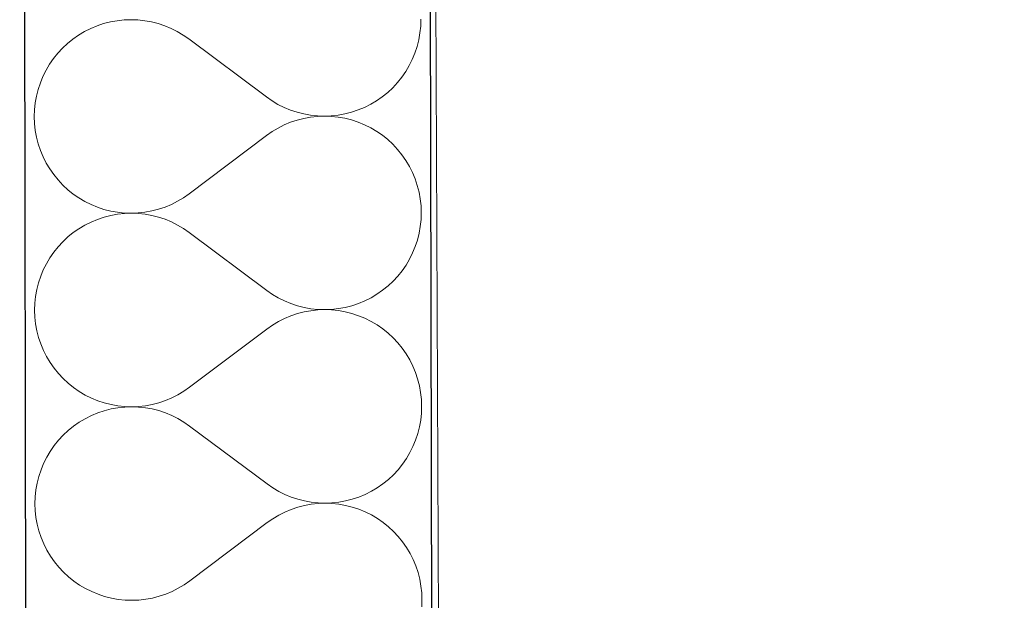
# Model space of a CAD drawing. Header units: millimetres. Extents: x -23738 to 4435, y -2716 to 20653.
# Tile 148 of 160: x -11148 to -10760, y 17542 to 17771. Entities that reach past the tile are written whole.
import ezdxf

# ---------------------------------------------------------------- set-up
doc = ezdxf.new("R2010")
doc.units = ezdxf.units.MM
doc.header["$MEASUREMENT"] = 0
doc.linetypes.add('Wipeout_Contour', pattern=[1000, 0, -1000])
for name, color, linetype in [('9._POHLED ZÁPADNÍ_2_Konstrukce - nosné', 7, 'Continuous'), ('9._POHLED ZÁPADNÍ_2_Nové_Konstrukce - nosné', 7, 'Continuous'), ('9._POHLED ZÁPADNÍ_2_Nové_Výplně - Povrchové', 7, 'Continuous'), ('9._POHLED ZÁPADNÍ_2_Nové_Výplně – Řezové', 7, 'Continuous'), ('9._POHLED ZÁPADNÍ_2_Výplně - Povrchové', 7, 'Continuous'), ('9._POHLED ZÁPADNÍ_2_VÝTAH VAR 1', 7, 'Continuous')]:
    doc.layers.add(name, color=color, linetype=linetype)

# ---------------------------------------------------------------- blocks, each defined once
blk = doc.blocks.new('*X21', base_point=(-24533.14, -6254.22))
at = {"layer": '9._POHLED ZÁPADNÍ_2_Nové_Výplně – Řezové', "color": 21, "linetype": 'Continuous', "lineweight": 20, "true_color": 0xffaaaa}
for p, q in [((-11117.61, 17768.4), (-11120.12, 17767.36)), ((-11115.03, 17769.26), (-11117.61, 17768.4)), ((-11112.39, 17769.94), (-11115.03, 17769.26)), ((-11109.72, 17770.42), (-11112.39, 17769.94)), ((-11107.01, 17770.72), (-11109.72, 17770.42)), ((-11104.29, 17770.82), (-11107.01, 17770.72)), ((-11101.58, 17770.73), (-11104.29, 17770.82)), ((-11098.87, 17770.44), (-11101.58, 17770.73)), ((-11096.19, 17769.96), (-11098.87, 17770.44)), ((-11093.56, 17769.29), (-11096.19, 17769.96)), ((-11090.97, 17768.43), (-11093.56, 17769.29)), ((-11088.46, 17767.39), (-11090.97, 17768.43)), ((-10990.41, 17765.6), (-10990.13, 17768.3)), ((-10990.13, 17768.3), (-10990.03, 17771.02)), ((-11124.89, 17764.74), (-11127.12, 17763.19)), ((-11122.55, 17766.13), (-11124.89, 17764.74)), ((-11120.12, 17767.36), (-11122.55, 17766.13)), ((-11086.02, 17766.18), (-11088.46, 17767.39)), ((-11083.68, 17764.79), (-11086.02, 17766.18)), ((-11081.45, 17763.24), (-11083.68, 17764.79)), ((-10990.89, 17762.92), (-10990.41, 17765.6)), ((-11129.24, 17761.48), (-11131.23, 17759.62)), ((-11127.12, 17763.19), (-11129.24, 17761.48)), ((-11050.93, 17740.44), (-11081.45, 17763.24)), ((-10991.56, 17760.28), (-10990.89, 17762.92)), ((-11133.08, 17757.63), (-11134.78, 17755.51)), ((-11131.23, 17759.62), (-11133.08, 17757.63)), ((-10993.45, 17755.18), (-10992.41, 17757.7)), ((-10992.41, 17757.7), (-10991.56, 17760.28)), ((-11136.33, 17753.27), (-11137.71, 17750.93)), ((-11134.78, 17755.51), (-11136.33, 17753.27)), ((-10994.66, 17752.75), (-10993.45, 17755.18)), ((-11137.71, 17750.93), (-11138.93, 17748.49)), ((-10997.6, 17748.17), (-10996.05, 17750.41)), ((-10996.05, 17750.41), (-10994.66, 17752.75)), ((-11139.97, 17745.98), (-11140.82, 17743.4)), ((-11138.93, 17748.49), (-11139.97, 17745.98)), ((-11001.15, 17744.06), (-10999.3, 17746.05)), ((-10999.3, 17746.05), (-10997.6, 17748.17)), ((-11140.82, 17743.4), (-11141.49, 17740.76)), ((-11005.26, 17740.49), (-11003.14, 17742.2)), ((-11003.14, 17742.2), (-11001.15, 17744.06)), ((-11141.97, 17738.08), (-11142.25, 17735.38)), ((-11141.49, 17740.76), (-11141.97, 17738.08)), ((-11050.93, 17740.44), (-11048.7, 17738.89)), ((-11048.7, 17738.89), (-11046.35, 17737.5)), ((-11046.35, 17737.5), (-11043.92, 17736.29)), ((-11012.26, 17736.32), (-11009.83, 17737.54)), ((-11009.83, 17737.54), (-11007.49, 17738.93)), ((-11007.49, 17738.93), (-11005.26, 17740.49)), ((-11142.25, 17735.38), (-11142.35, 17732.66)), ((-11043.92, 17736.29), (-11041.41, 17735.25)), ((-11041.41, 17735.25), (-11038.82, 17734.39)), ((-11038.82, 17734.39), (-11036.19, 17733.72)), ((-11036.19, 17733.72), (-11033.51, 17733.24)), ((-11022.66, 17733.25), (-11019.99, 17733.74)), ((-11019.99, 17733.74), (-11017.35, 17734.42)), ((-11017.35, 17734.42), (-11014.77, 17735.28)), ((-11014.77, 17735.28), (-11012.26, 17736.32)), ((-11142.35, 17732.66), (-11142.24, 17729.94)), ((-11142.24, 17729.94), (-11141.95, 17727.23)), ((-11041.4, 17730.42), (-11043.91, 17729.38)), ((-11038.82, 17731.29), (-11041.4, 17730.42)), ((-11036.18, 17731.97), (-11038.82, 17731.29)), ((-11033.51, 17732.46), (-11036.18, 17731.97)), ((-11033.51, 17733.24), (-11030.8, 17732.95)), ((-11030.8, 17732.76), (-11033.51, 17732.46)), ((-11030.8, 17732.95), (-11028.09, 17732.86)), ((-11028.09, 17732.86), (-11030.8, 17732.76)), ((-11028.09, 17732.86), (-11025.37, 17732.96)), ((-11025.37, 17732.77), (-11028.09, 17732.86)), ((-11025.37, 17732.96), (-11022.66, 17733.25)), ((-11022.66, 17732.48), (-11025.37, 17732.77)), ((-11019.98, 17732.01), (-11022.66, 17732.48)), ((-11017.34, 17731.34), (-11019.98, 17732.01)), ((-11014.76, 17730.49), (-11017.34, 17731.34)), ((-11012.25, 17729.45), (-11014.76, 17730.49)), ((-11141.95, 17727.23), (-11141.46, 17724.56)), ((-11048.67, 17726.76), (-11050.9, 17725.2)), ((-11046.34, 17728.15), (-11048.67, 17726.76)), ((-11043.91, 17729.38), (-11046.34, 17728.15)), ((-11009.81, 17728.24), (-11012.25, 17729.45)), ((-11007.47, 17726.86), (-11009.81, 17728.24)), ((-11005.23, 17725.31), (-11007.47, 17726.86)), ((-11141.46, 17724.56), (-11140.78, 17721.92)), ((-11140.78, 17721.92), (-11139.92, 17719.34)), ((-11050.9, 17725.2), (-11081.34, 17702.29)), ((-11003.11, 17723.61), (-11005.23, 17725.31)), ((-11001.11, 17721.76), (-11003.11, 17723.61)), ((-10999.25, 17719.77), (-11001.11, 17721.76)), ((-11139.92, 17719.34), (-11138.87, 17716.83)), ((-10997.54, 17717.66), (-10999.25, 17719.77)), ((-11138.87, 17716.83), (-11137.65, 17714.4)), ((-11137.65, 17714.4), (-11136.26, 17712.06)), ((-10995.99, 17715.42), (-10997.54, 17717.66)), ((-10994.59, 17713.09), (-10995.99, 17715.42)), ((-11136.26, 17712.06), (-11134.7, 17709.83)), ((-10993.37, 17710.66), (-10994.59, 17713.09)), ((-10992.33, 17708.15), (-10993.37, 17710.66)), ((-11134.7, 17709.83), (-11132.99, 17707.72)), ((-11132.99, 17707.72), (-11131.13, 17705.73)), ((-10991.46, 17705.57), (-10992.33, 17708.15)), ((-11131.13, 17705.73), (-11129.14, 17703.88)), ((-11129.14, 17703.88), (-11127.01, 17702.18)), ((-10990.78, 17702.93), (-10991.46, 17705.57)), ((-10990.3, 17700.25), (-10990.78, 17702.93)), ((-11127.01, 17702.18), (-11124.78, 17700.63)), ((-11124.78, 17700.63), (-11122.43, 17699.25)), ((-11122.43, 17699.25), (-11120, 17698.04)), ((-11088.34, 17698.11), (-11085.91, 17699.34)), ((-11085.91, 17699.34), (-11083.57, 17700.73)), ((-11083.57, 17700.73), (-11081.34, 17702.29)), ((-10990, 17697.55), (-10990.3, 17700.25)), ((-11120, 17698.04), (-11117.48, 17697)), ((-11117.48, 17697), (-11114.9, 17696.15)), ((-11114.9, 17696.15), (-11112.26, 17695.48)), ((-11112.26, 17695.48), (-11109.58, 17695)), ((-11109.58, 17695), (-11106.88, 17694.72)), ((-11106.88, 17694.72), (-11104.16, 17694.63)), ((-11104.16, 17694.63), (-11106.88, 17694.53)), ((-11104.16, 17694.63), (-11101.44, 17694.73)), ((-11101.44, 17694.53), (-11104.16, 17694.63)), ((-11101.44, 17694.73), (-11098.74, 17695.03)), ((-11098.74, 17695.03), (-11096.06, 17695.52)), ((-11096.06, 17695.52), (-11093.43, 17696.2)), ((-11093.43, 17696.2), (-11090.85, 17697.06)), ((-11090.85, 17697.06), (-11088.34, 17698.11)), ((-10989.9, 17694.83), (-10990, 17697.55)), ((-10989.99, 17692.11), (-10989.9, 17694.83)), ((-11119.99, 17691.17), (-11122.42, 17689.94)), ((-11117.47, 17692.21), (-11119.99, 17691.17)), ((-11114.89, 17693.07), (-11117.47, 17692.21)), ((-11112.26, 17693.75), (-11114.89, 17693.07)), ((-11109.58, 17694.23), (-11112.26, 17693.75)), ((-11106.88, 17694.53), (-11109.58, 17694.23)), ((-11098.73, 17694.25), (-11101.44, 17694.53)), ((-11096.06, 17693.77), (-11098.73, 17694.25)), ((-11093.42, 17693.1), (-11096.06, 17693.77)), ((-11090.84, 17692.24), (-11093.42, 17693.1)), ((-11088.32, 17691.2), (-11090.84, 17692.24)), ((-11085.89, 17689.99), (-11088.32, 17691.2)), ((-10990.28, 17689.41), (-10989.99, 17692.11)), ((-11126.99, 17687), (-11129.1, 17685.29)), ((-11124.76, 17688.55), (-11126.99, 17687)), ((-11122.42, 17689.94), (-11124.76, 17688.55)), ((-11083.55, 17688.6), (-11085.89, 17689.99)), ((-11081.31, 17687.05), (-11083.55, 17688.6)), ((-11050.8, 17664.25), (-11081.31, 17687.05)), ((-10990.75, 17686.73), (-10990.28, 17689.41)), ((-11131.09, 17683.43), (-11132.94, 17681.44)), ((-11129.1, 17685.29), (-11131.09, 17683.43)), ((-10992.28, 17681.51), (-10991.42, 17684.09)), ((-10991.42, 17684.09), (-10990.75, 17686.73)), ((-11134.65, 17679.32), (-11136.2, 17677.08)), ((-11132.94, 17681.44), (-11134.65, 17679.32)), ((-10993.32, 17678.99), (-10992.28, 17681.51)), ((-11136.2, 17677.08), (-11137.58, 17674.74)), ((-10995.91, 17674.22), (-10994.53, 17676.56)), ((-10994.53, 17676.56), (-10993.32, 17678.99)), ((-11138.79, 17672.3), (-11139.83, 17669.79)), ((-11137.58, 17674.74), (-11138.79, 17672.3)), ((-10999.17, 17669.86), (-10997.46, 17671.98)), ((-10997.46, 17671.98), (-10995.91, 17674.22)), ((-11139.83, 17669.79), (-11140.69, 17667.21)), ((-11003.01, 17666.01), (-11001.02, 17667.87)), ((-11001.02, 17667.87), (-10999.17, 17669.86)), ((-11141.35, 17664.57), (-11141.83, 17661.89)), ((-11140.69, 17667.21), (-11141.35, 17664.57)), ((-11050.8, 17664.25), (-11048.56, 17662.7)), ((-11007.35, 17662.74), (-11005.12, 17664.3)), ((-11005.12, 17664.3), (-11003.01, 17666.01)), ((-11141.83, 17661.89), (-11142.12, 17659.18)), ((-11048.56, 17662.7), (-11046.22, 17661.31)), ((-11046.22, 17661.31), (-11043.79, 17660.1)), ((-11043.79, 17660.1), (-11041.27, 17659.06)), ((-11014.63, 17659.09), (-11012.12, 17660.13)), ((-11012.12, 17660.13), (-11009.69, 17661.35)), ((-11009.69, 17661.35), (-11007.35, 17662.74)), ((-11142.12, 17659.18), (-11142.21, 17656.47)), ((-11142.21, 17656.47), (-11142.11, 17653.75)), ((-11041.27, 17659.06), (-11038.69, 17658.2)), ((-11038.69, 17658.2), (-11036.05, 17657.53)), ((-11036.05, 17657.53), (-11033.37, 17657.05)), ((-11033.37, 17656.27), (-11036.05, 17655.78)), ((-11033.37, 17657.05), (-11030.67, 17656.76)), ((-11030.67, 17656.56), (-11033.37, 17656.27)), ((-11030.67, 17656.76), (-11027.95, 17656.67)), ((-11027.95, 17656.67), (-11030.67, 17656.56)), ((-11027.95, 17656.67), (-11025.23, 17656.77)), ((-11025.23, 17656.58), (-11027.95, 17656.67)), ((-11025.23, 17656.77), (-11022.53, 17657.06)), ((-11022.53, 17656.29), (-11025.23, 17656.58)), ((-11022.53, 17657.06), (-11019.85, 17657.55)), ((-11019.85, 17655.82), (-11022.53, 17656.29)), ((-11019.85, 17657.55), (-11017.21, 17658.23)), ((-11017.21, 17655.15), (-11019.85, 17655.82)), ((-11017.21, 17658.23), (-11014.63, 17659.09)), ((-11142.11, 17653.75), (-11141.81, 17651.04)), ((-11046.2, 17651.96), (-11048.54, 17650.57)), ((-11043.77, 17653.18), (-11046.2, 17651.96)), ((-11041.26, 17654.23), (-11043.77, 17653.18)), ((-11038.68, 17655.1), (-11041.26, 17654.23)), ((-11036.05, 17655.78), (-11038.68, 17655.1)), ((-11014.63, 17654.3), (-11017.21, 17655.15)), ((-11012.11, 17653.26), (-11014.63, 17654.3)), ((-11009.67, 17652.05), (-11012.11, 17653.26)), ((-11007.33, 17650.67), (-11009.67, 17652.05)), ((-11141.81, 17651.04), (-11141.33, 17648.37)), ((-11141.33, 17648.37), (-11140.65, 17645.73)), ((-11050.77, 17649.01), (-11081.2, 17626.1)), ((-11048.54, 17650.57), (-11050.77, 17649.01)), ((-11005.09, 17649.12), (-11007.33, 17650.67)), ((-11002.97, 17647.42), (-11005.09, 17649.12)), ((-11140.65, 17645.73), (-11139.78, 17643.15)), ((-11000.98, 17645.57), (-11002.97, 17647.42)), ((-10999.12, 17643.58), (-11000.98, 17645.57)), ((-11139.78, 17643.15), (-11138.74, 17640.64)), ((-11138.74, 17640.64), (-11137.52, 17638.21)), ((-10997.41, 17641.47), (-10999.12, 17643.58)), ((-10995.85, 17639.23), (-10997.41, 17641.47)), ((-11137.52, 17638.21), (-11136.12, 17635.87)), ((-10994.46, 17636.9), (-10995.85, 17639.23)), ((-10993.24, 17634.47), (-10994.46, 17636.9)), ((-11136.12, 17635.87), (-11134.57, 17633.64)), ((-11134.57, 17633.64), (-11132.85, 17631.53)), ((-10992.19, 17631.95), (-10993.24, 17634.47)), ((-11132.85, 17631.53), (-11131, 17629.54)), ((-11131, 17629.54), (-11129, 17627.69)), ((-10991.33, 17629.38), (-10992.19, 17631.95)), ((-10990.65, 17626.74), (-10991.33, 17629.38)), ((-11129, 17627.69), (-11126.88, 17625.99)), ((-11126.88, 17625.99), (-11124.64, 17624.44)), ((-11083.44, 17624.54), (-11081.2, 17626.1)), ((-10990.16, 17624.06), (-10990.65, 17626.74)), ((-11124.64, 17624.44), (-11122.3, 17623.06)), ((-11122.3, 17623.06), (-11119.86, 17621.85)), ((-11119.86, 17621.85), (-11117.35, 17620.81)), ((-11090.71, 17620.87), (-11088.2, 17621.92)), ((-11088.2, 17621.92), (-11085.77, 17623.15)), ((-11085.77, 17623.15), (-11083.44, 17624.54)), ((-10989.86, 17621.36), (-10990.16, 17624.06)), ((-10989.76, 17618.64), (-10989.86, 17621.36)), ((-11117.35, 17620.81), (-11114.76, 17619.96)), ((-11114.76, 17619.96), (-11112.13, 17619.29)), ((-11112.12, 17617.56), (-11114.76, 17616.88)), ((-11112.13, 17619.29), (-11109.45, 17618.81)), ((-11109.45, 17618.04), (-11112.12, 17617.56)), ((-11109.45, 17618.81), (-11106.74, 17618.53)), ((-11106.74, 17618.34), (-11109.45, 17618.04)), ((-11106.74, 17618.53), (-11104.02, 17618.44)), ((-11104.02, 17618.44), (-11106.74, 17618.34)), ((-11104.02, 17618.44), (-11101.31, 17618.54)), ((-11101.31, 17618.34), (-11104.02, 17618.44)), ((-11101.31, 17618.54), (-11098.6, 17618.84)), ((-11098.6, 17618.06), (-11101.31, 17618.34)), ((-11098.6, 17618.84), (-11095.93, 17619.33)), ((-11095.92, 17617.58), (-11098.6, 17618.06)), ((-11095.93, 17619.33), (-11093.29, 17620.01)), ((-11093.29, 17616.91), (-11095.92, 17617.58)), ((-11093.29, 17620.01), (-11090.71, 17620.87)), ((-10989.86, 17615.92), (-10989.76, 17618.64)), ((-11122.28, 17613.75), (-11124.62, 17612.36)), ((-11119.85, 17614.98), (-11122.28, 17613.75)), ((-11117.34, 17616.02), (-11119.85, 17614.98)), ((-11114.76, 17616.88), (-11117.34, 17616.02)), ((-11090.7, 17616.05), (-11093.29, 17616.91)), ((-11088.19, 17615.01), (-11090.7, 17616.05)), ((-11085.75, 17613.8), (-11088.19, 17615.01)), ((-11083.41, 17612.41), (-11085.75, 17613.8)), ((-10990.62, 17610.54), (-10990.14, 17613.22)), ((-10990.14, 17613.22), (-10989.86, 17615.92)), ((-11126.85, 17610.81), (-11128.97, 17609.1)), ((-11124.62, 17612.36), (-11126.85, 17610.81)), ((-11081.18, 17610.86), (-11083.41, 17612.41)), ((-11050.66, 17588.06), (-11081.18, 17610.86)), ((-10991.29, 17607.9), (-10990.62, 17610.54)), ((-11130.96, 17607.24), (-11132.81, 17605.25)), ((-11128.97, 17609.1), (-11130.96, 17607.24)), ((-10992.14, 17605.32), (-10991.29, 17607.9)), ((-11134.51, 17603.13), (-11136.06, 17600.89)), ((-11132.81, 17605.25), (-11134.51, 17603.13)), ((-10994.39, 17600.37), (-10993.18, 17602.8)), ((-10993.18, 17602.8), (-10992.14, 17605.32)), ((-11137.44, 17598.55), (-11138.66, 17596.11)), ((-11136.06, 17600.89), (-11137.44, 17598.55)), ((-10997.33, 17595.79), (-10995.78, 17598.03)), ((-10995.78, 17598.03), (-10994.39, 17600.37)), ((-11138.66, 17596.11), (-11139.7, 17593.6)), ((-10999.03, 17593.67), (-10997.33, 17595.79)), ((-11140.55, 17591.02), (-11141.22, 17588.38)), ((-11139.7, 17593.6), (-11140.55, 17591.02)), ((-11002.87, 17589.82), (-11000.88, 17591.68)), ((-11000.88, 17591.68), (-10999.03, 17593.67)), ((-11141.22, 17588.38), (-11141.7, 17585.7)), ((-11050.66, 17588.06), (-11048.43, 17586.51)), ((-11048.43, 17586.51), (-11046.08, 17585.12)), ((-11009.56, 17585.16), (-11007.22, 17586.55)), ((-11007.22, 17586.55), (-11004.99, 17588.11)), ((-11004.99, 17588.11), (-11002.87, 17589.82)), ((-11141.98, 17582.99), (-11142.08, 17580.28)), ((-11141.7, 17585.7), (-11141.98, 17582.99)), ((-11046.08, 17585.12), (-11043.65, 17583.91)), ((-11043.65, 17583.91), (-11041.14, 17582.87)), ((-11041.14, 17582.87), (-11038.55, 17582.01)), ((-11017.08, 17582.03), (-11014.5, 17582.9)), ((-11014.5, 17582.9), (-11011.99, 17583.94)), ((-11011.99, 17583.94), (-11009.56, 17585.16)), ((-11142.08, 17580.28), (-11141.97, 17577.56)), ((-11038.55, 17578.91), (-11041.13, 17578.04)), ((-11038.55, 17582.01), (-11035.92, 17581.34)), ((-11035.91, 17579.59), (-11038.55, 17578.91)), ((-11035.92, 17581.34), (-11033.24, 17580.86)), ((-11033.24, 17580.08), (-11035.91, 17579.59)), ((-11033.24, 17580.86), (-11030.53, 17580.57)), ((-11030.53, 17580.37), (-11033.24, 17580.08)), ((-11030.53, 17580.57), (-11027.81, 17580.48)), ((-11027.81, 17580.48), (-11030.53, 17580.37)), ((-11027.81, 17580.48), (-11025.1, 17580.58)), ((-11025.1, 17580.39), (-11027.81, 17580.48)), ((-11025.1, 17580.58), (-11022.39, 17580.87)), ((-11022.39, 17580.1), (-11025.1, 17580.39)), ((-11022.39, 17580.87), (-11019.71, 17581.36)), ((-11019.71, 17579.63), (-11022.39, 17580.1)), ((-11019.71, 17581.36), (-11017.08, 17582.03)), ((-11017.07, 17578.96), (-11019.71, 17579.63)), ((-11014.49, 17578.11), (-11017.07, 17578.96)), ((-11141.97, 17577.56), (-11141.68, 17574.85)), ((-11141.68, 17574.85), (-11141.19, 17572.18)), ((-11048.4, 17574.38), (-11050.63, 17572.82)), ((-11046.07, 17575.77), (-11048.4, 17574.38)), ((-11043.64, 17576.99), (-11046.07, 17575.77)), ((-11041.13, 17578.04), (-11043.64, 17576.99)), ((-11011.98, 17577.07), (-11014.49, 17578.11)), ((-11009.54, 17575.86), (-11011.98, 17577.07)), ((-11007.2, 17574.48), (-11009.54, 17575.86)), ((-11004.96, 17572.93), (-11007.2, 17574.48)), ((-11141.19, 17572.18), (-11140.51, 17569.54)), ((-11050.63, 17572.82), (-11081.07, 17549.91)), ((-11002.84, 17571.23), (-11004.96, 17572.93)), ((-11000.84, 17569.38), (-11002.84, 17571.23)), ((-11140.51, 17569.54), (-11139.65, 17566.96)), ((-11139.65, 17566.96), (-11138.6, 17564.45)), ((-10998.98, 17567.39), (-11000.84, 17569.38)), ((-10997.27, 17565.27), (-10998.98, 17567.39)), ((-11138.6, 17564.45), (-11137.38, 17562.02)), ((-10995.72, 17563.04), (-10997.27, 17565.27)), ((-10994.32, 17560.71), (-10995.72, 17563.04)), ((-11137.38, 17562.02), (-11135.99, 17559.68)), ((-11135.99, 17559.68), (-11134.43, 17557.45)), ((-10993.1, 17558.28), (-10994.32, 17560.71)), ((-11134.43, 17557.45), (-11132.72, 17555.34)), ((-11132.72, 17555.34), (-11130.86, 17553.35)), ((-10992.06, 17555.76), (-10993.1, 17558.28)), ((-10991.19, 17553.18), (-10992.06, 17555.76)), ((-11130.86, 17553.35), (-11128.87, 17551.5)), ((-11128.87, 17551.5), (-11126.74, 17549.8)), ((-10990.51, 17550.55), (-10991.19, 17553.18)), ((-11126.74, 17549.8), (-11124.51, 17548.25)), ((-11124.51, 17548.25), (-11122.16, 17546.87)), ((-11085.64, 17546.96), (-11083.3, 17548.35)), ((-11083.3, 17548.35), (-11081.07, 17549.91)), ((-10990.03, 17547.87), (-10990.51, 17550.55)), ((-10989.73, 17545.17), (-10990.03, 17547.87)), ((-11122.16, 17546.87), (-11119.73, 17545.66)), ((-11119.73, 17545.66), (-11117.21, 17544.62)), ((-11117.21, 17544.62), (-11114.63, 17543.77)), ((-11114.63, 17543.77), (-11111.99, 17543.1)), ((-11095.79, 17543.14), (-11093.16, 17543.82)), ((-11093.16, 17543.82), (-11090.58, 17544.68)), ((-11090.58, 17544.68), (-11088.07, 17545.73)), ((-11088.07, 17545.73), (-11085.64, 17546.96)), ((-10989.63, 17542.45), (-10989.73, 17545.17)), ((-11111.99, 17543.1), (-11109.31, 17542.62)), ((-11109.31, 17542.62), (-11106.61, 17542.34)), ((-11106.61, 17542.34), (-11103.89, 17542.25)), ((-11103.89, 17542.25), (-11101.17, 17542.35)), ((-11101.17, 17542.35), (-11098.47, 17542.65)), ((-11098.47, 17542.65), (-11095.79, 17543.14)), ((-10989.72, 17539.73), (-10989.63, 17542.45))]:
    blk.add_line(p, q, dxfattribs=at)

msp = doc.modelspace()

# ---------------------------------------------------------------- wipeouts: each hides what was drawn before it
at = {"color": 254, "linetype": 'Wipeout_Contour', "lineweight": 0, "ltscale": 72283.801497}
msp.add_wipeout([(-11148.1, 18830.25), (-11130.82, 9083.32), (-10970.82, 9083.6), (-10988.08, 18817.53)], dxfattribs=at).dxf.layer = '9._POHLED ZÁPADNÍ_2_Nové_Výplně - Povrchové'

# ---------------------------------------------------------------- next in the draw order: linework, layer by layer
at = {"layer": '9._POHLED ZÁPADNÍ_2_Nové_Konstrukce - nosné', "color": 1, "linetype": 'Continuous', "lineweight": 25, "flags": 128}
for points in [[(-11148.1, 18830.25), (-11130.82, 9083.32)], [(-10970.82, 9083.6), (-10988.08, 18817.53)]]:
    msp.add_lwpolyline(points, dxfattribs=at)

# ---------------------------------------------------------------- next in the draw order: wipeouts: each hides what was drawn before it
at = {"color": 254, "linetype": 'Wipeout_Contour', "lineweight": 0, "ltscale": 70593.958106}
msp.add_wipeout([(-10986.72, 18366), (-10946.64, 9038.96), (-10496.64, 9040.89), (-10536.56, 18330.21)], dxfattribs=at).dxf.layer = '9._POHLED ZÁPADNÍ_2_Výplně - Povrchové'

# ---------------------------------------------------------------- next in the draw order: linework, layer by layer
at = {"layer": '9._POHLED ZÁPADNÍ_2_Konstrukce - nosné', "color": 251, "linetype": 'Continuous', "lineweight": 20, "true_color": 0x6a6a6a, "flags": 128}
msp.add_lwpolyline([(-10988.66, 18817.58), (-10946.75, 9064.83)], dxfattribs=at)

# ---------------------------------------------------------------- next in the draw order: wipeouts: each hides what was drawn before it
at = {"color": 254, "linetype": 'Wipeout_Contour', "lineweight": 0, "ltscale": 72283.801497}
msp.add_wipeout([(-11148.1, 18830.25), (-11130.82, 9083.32), (-10970.82, 9083.6), (-10988.08, 18817.53)], dxfattribs=at).dxf.layer = '9._POHLED ZÁPADNÍ_2_Nové_Výplně – Řezové'

# ---------------------------------------------------------------- next in the draw order: linework, layer by layer
at = {"layer": '9._POHLED ZÁPADNÍ_2_Nové_Konstrukce - nosné', "color": 1, "linetype": 'Continuous', "lineweight": 25, "flags": 128}
for points in [[(-11148.1, 18830.25), (-11130.82, 9083.32)], [(-10970.82, 9083.6), (-10988.08, 18817.53)]]:
    msp.add_lwpolyline(points, dxfattribs=at)

# ---------------------------------------------------------------- next in the draw order: block references
at = {"layer": '9._POHLED ZÁPADNÍ_2_VÝTAH VAR 1', "color": 9, "linetype": 'Continuous', "lineweight": 13}
msp.add_blockref('*X21', (-24533.14, -6254.22), dxfattribs=at)

doc.saveas('drawing.dxf')
